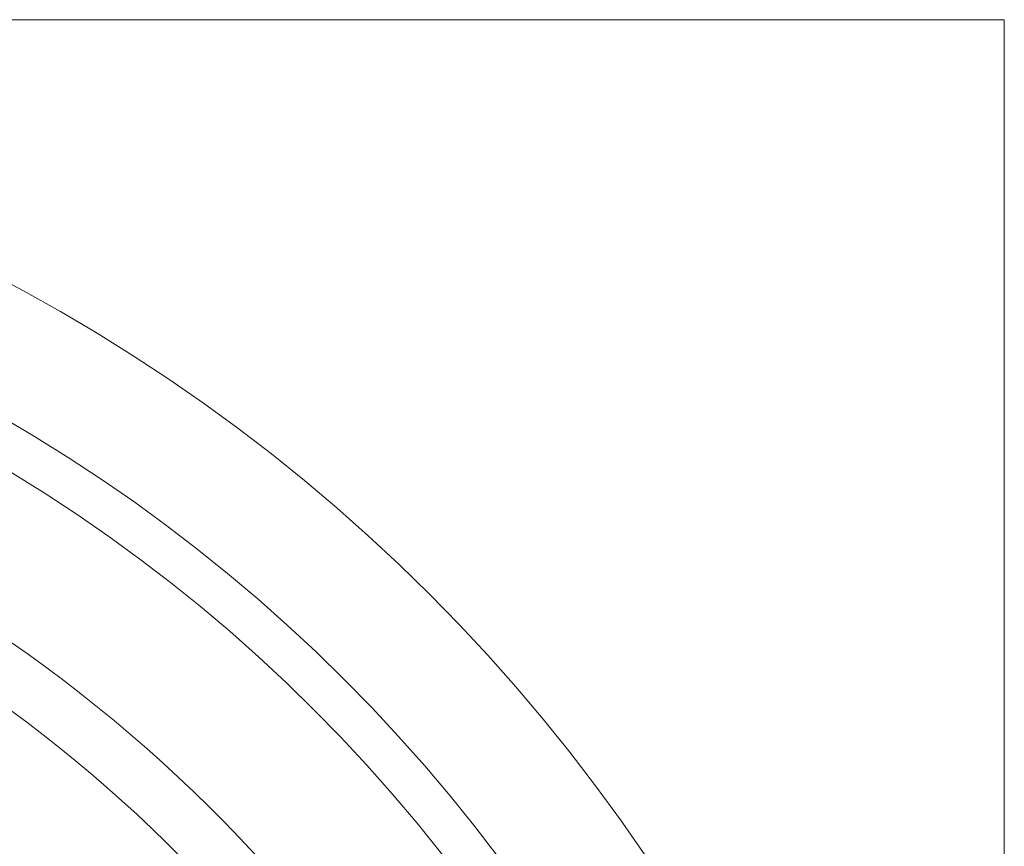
# Model space of a CAD drawing. Header units: millimetres. Extents: x 25 to 1460, y 35 to 806.
# Tile 19 of 46: x 313 to 420, y 710 to 800. Entities that reach past the tile are written whole.
import ezdxf

# ---------------------------------------------------------------- set-up
doc = ezdxf.new("R2010")
doc.units = ezdxf.units.MM
doc.layers.add('1', color=7, linetype='Continuous', true_color=0xffffff)

msp = doc.modelspace()

# ---------------------------------------------------------------- linework, layer by layer
at = {"layer": '1', "color": 8, "linetype": 'Continuous', "lineweight": 18}
for q in [(25.11, 800), (419.81, 405.3)]:
    msp.add_line((419.81, 800), q, dxfattribs=at)
at = {"layer": '1', "color": 155, "linetype": 'Continuous', "lineweight": 18}
for radius in [191, 177.92, 173.28]:
    msp.add_circle((222.46, 602.65), radius, dxfattribs=at)
for radius, start, end in [(157.8, 35.7786, 144.1527), (151.78, 36.0225, 143.9325)]:
    msp.add_arc((222.46, 602.65), radius, start, end, dxfattribs=at)

doc.saveas('drawing.dxf')
